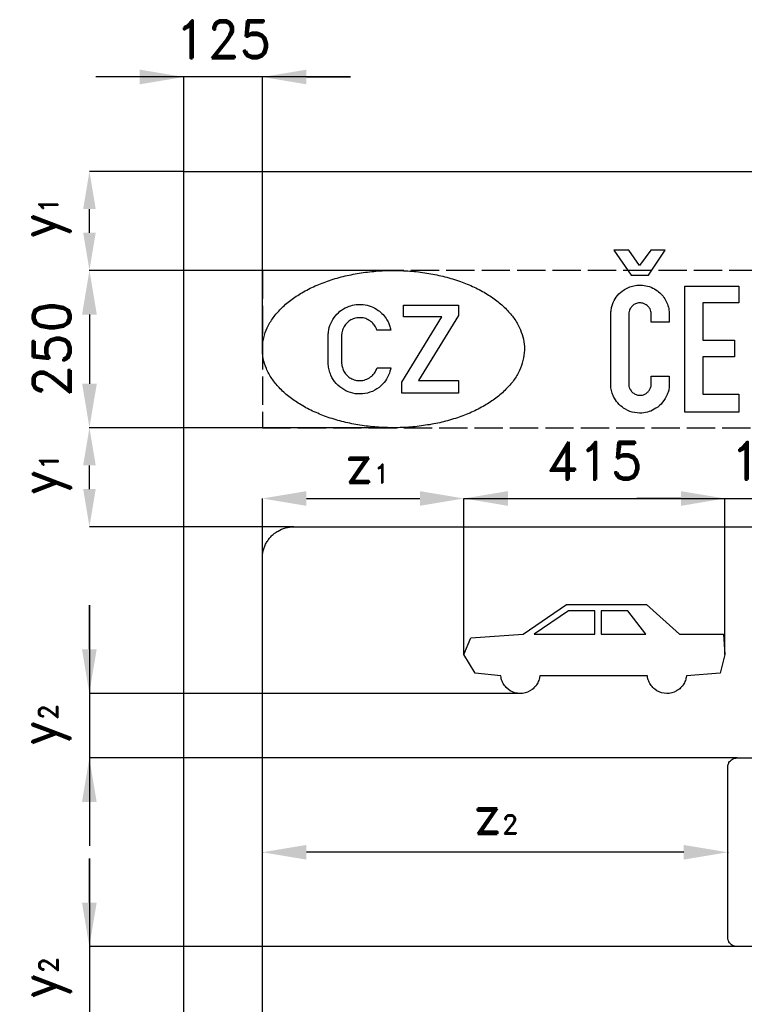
# Model space of a CAD drawing. Header units: millimetres. Extents: x -411 to 11679, y -762 to 3466.
# Tile 5 of 19: x -261 to 891, y 1901 to 3466. Entities that reach past the tile are written whole.
import ezdxf

# ---------------------------------------------------------------- set-up
doc = ezdxf.new("R2010")
doc.units = ezdxf.units.MM
doc.header["$LTSCALE"] = 5
doc.linetypes.add('ACAD_ISO02W100', pattern=[15, 12, -3])
doc.layers.add('Kóty', color=2, linetype='Continuous')
doc.layers.add('Značka', color=7, linetype='Continuous')
doc.styles.get("Standard").update_dxf_attribs({"font": 'romand.shx', "height": 60})
doc.dimstyles.get("Standard").update_dxf_attribs({"dimtxt": 60, "dimasz": 70, "dimexe": 0.18, "dimexo": 0.0625, "dimgap": 30, "dimtad": 1, "dimdec": 0, "dimzin": 0, "dimdsep": 46, "dimtxsty": 'Standard', "dimcen": 0.09, "dimadec": 0, "dimazin": 0, "dimtfac": 1, "dimtdec": 0, "dimtofl": 0, "dimtmove": 0, "dimatfit": 3, "dimfxl": 1, "dimtolj": 1, "dimtzin": 0, "dimarcsym": 0})

# ---------------------------------------------------------------- blocks, each defined once
blk = doc.blocks.new('*D0')
at = {"layer": 'Defpoints', "color": 0, "transparency": 16777216}
for p in [(330.4, 3067.5), (-150, 2817.5), (330.6, 2817.5)]:
    blk.add_point(p, dxfattribs=at)
at = {"layer": 'Kóty', "color": 0, "lineweight": -2, "transparency": 16777216}
for p, q in [((330.4, 3067.5), (-150.2, 3067.5)), ((-150, 2997.5), (-150, 2887.5)), ((330.5, 2817.5), (-150.2, 2817.5))]:
    blk.add_line(p, q, dxfattribs=at)
at = {"layer": 'Kóty', "color": 0, "transparency": 16777216}
for points in [[(-161.7, 2997.5), (-138.3, 2997.5), (-150, 3067.5)], [(-161.7, 2887.5), (-138.3, 2887.5), (-150, 2817.5)]]:
    blk.add_solid(points, dxfattribs=at)
at = {"layer": 'Kóty', "color": 0, "transparency": 16777216, "insert": (-210, 2942.5), "char_height": 60, "attachment_point": 5, "rotation": 90}
blk.add_mtext('\\A1;250', dxfattribs=at)
blk = doc.blocks.new('*D11')
at = {"layer": 'Defpoints', "color": 0, "transparency": 16777216}
for p in [(860.5, 2705), (445.5, 2456.7), (860.5, 2456.7)]:
    blk.add_point(p, dxfattribs=at)
at = {"layer": 'Kóty', "color": 0, "lineweight": -2, "transparency": 16777216}
for p, q in [((445.5, 2456.8), (445.5, 2705.2)), ((515.5, 2705), (790.5, 2705)), ((860.5, 2456.8), (860.5, 2705.2))]:
    blk.add_line(p, q, dxfattribs=at)
at = {"layer": 'Kóty', "color": 0, "transparency": 16777216}
for points in [[(515.5, 2716.7), (515.5, 2693.3), (445.5, 2705)], [(790.5, 2716.7), (790.5, 2693.3), (860.5, 2705)]]:
    blk.add_solid(points, dxfattribs=at)
at = {"layer": 'Kóty', "color": 0, "transparency": 16777216, "insert": (653, 2765), "char_height": 60, "attachment_point": 5}
blk.add_mtext('\\A1;415', dxfattribs=at)
blk = doc.blocks.new('*D12')
at = {"layer": 'Defpoints', "color": 0, "transparency": 16777216}
for p in [(1030.5, 2705), (860.5, 2456.7), (1030.5, 2439.3)]:
    blk.add_point(p, dxfattribs=at)
at = {"layer": 'Kóty', "color": 0, "lineweight": -2, "transparency": 16777216}
for p, q in [((790.5, 2705), (720.5, 2705)), ((860.5, 2456.8), (860.5, 2705.2)), ((1030.5, 2439.4), (1030.5, 2705.2)), ((1100.5, 2705), (1170.5, 2705))]:
    blk.add_line(p, q, dxfattribs=at)
at = {"layer": 'Kóty', "color": 0, "transparency": 16777216}
for points in [[(790.5, 2716.7), (790.5, 2693.3), (860.5, 2705)], [(1100.5, 2716.7), (1100.5, 2693.3), (1030.5, 2705)]]:
    blk.add_solid(points, dxfattribs=at)
at = {"layer": 'Kóty', "color": 0, "transparency": 16777216, "insert": (945.5, 2765), "char_height": 60, "attachment_point": 5}
blk.add_mtext('\\A1;170', dxfattribs=at)

msp = doc.modelspace()

# ---------------------------------------------------------------- linework, layer by layer
at = {"layer": 'Kóty'}
for p, q in [((265.018, 3375.18), (-140, 3375.18)), ((0, 3225.062), (0, 3375.36)), ((125.018, 2944.202), (125.018, 3375.36)), ((195.018, 3375.18), (265.018, 3375.18)), ((-0.062, 3225), (-150.18, 3225)), ((-150, 3127.51), (-150, 3165)), ((125.18, 3067.51), (-150.18, 3067.51)), ((124.938, 2817.51), (-150.18, 2817.51)), ((-150, 2720), (-150, 2757.51)), ((125, 2610.062), (125, 2705.18)), ((195, 2705), (375.47, 2705)), ((445.47, 2456.802), (445.47, 2705.18)), ((445.47, 2705.18), (1700.47, 2705)), ((174.938, 2660), (-150.18, 2660)), ((-150.18, 2535.2), (-150.18, 2152.5)), ((-150.18, 2465.2), (-150.18, 2535.2)), ((538.724, 2395.2), (-150.36, 2395.2)), ((879.938, 2292.5), (-150.36, 2292.5)), ((-150.18, 2132.5), (-150.18, 1750)), ((-150.18, 2062.5), (-150.18, 2132.5)), ((125, 2142.562), (125, 2142.68)), ((125, 2142.617), (125, 2142.32)), ((795, 2142.5), (195, 2142.5)), ((865, 2142.562), (865, 2142.68)), ((865, 2142.617), (865, 2142.32)), ((879.938, 1992.5), (-150.36, 1992.5))]:
    msp.add_line(p, q, dxfattribs=at)
for points in [[(-70, 3386.847), (-70, 3363.513), (0, 3375.18)], [(195.018, 3386.847), (195.018, 3363.513), (125.018, 3375.18)], [(-160, 3165), (-140, 3165), (-150, 3225)], [(-160, 3127.51), (-140, 3127.51), (-150, 3067.51)], [(-160, 2757.51), (-140, 2757.51), (-150, 2817.51)], [(-160, 2720), (-140, 2720), (-150, 2660)], [(195, 2716.667), (195, 2693.333), (125, 2705)], [(375.47, 2716.667), (375.47, 2693.333), (445.47, 2705)], [(-161.847, 2465.2), (-138.513, 2465.2), (-150.18, 2395.2)], [(-161.847, 2222.5), (-138.513, 2222.5), (-150.18, 2292.5)], [(195, 2154.167), (195, 2130.833), (125, 2142.5)], [(795, 2154.167), (795, 2130.833), (865, 2142.5)], [(-161.847, 2062.5), (-138.513, 2062.5), (-150.18, 1992.5)]]:
    msp.add_solid(points, dxfattribs=at)
at = {"layer": 'Značka', "color": 5}
for points in [[(0, 0), (0, 3225), (2500, 3225), (2500, 0), (0, 0)], [(711.4, 3060.16), (738.92, 3060.16), (765.8, 3100), (742.6, 3099.68), (724.84, 3075.36), (707.72, 3099.84), (684.2, 3099.84), (711.4, 3060.16)], [(797.104, 2842.5), (797.104, 3042.5), (882.688, 3042.5), (882.688, 3016), (825.5, 3016), (825.5, 2956.94), (875.604, 2956.94), (875.604, 2930.15), (825.5, 2930.15), (825.5, 2871.02), (882.688, 2871.02), (882.688, 2842.5), (797.104, 2842.5)], [(346.692, 2872.5), (346.692, 2890.1), (410.45, 2993.56), (349.215, 2993.56), (349.215, 3012.5), (436.89, 3012.5), (436.89, 2996.04), (373.044, 2892.6), (436.89, 2892.6), (436.89, 2872.5), (346.692, 2872.5)], [(611.591, 2526.59), (557.406, 2489.13), (653.729, 2489.13), (653.729, 2526.59), (611.591, 2526.59)], [(663.851, 2526.59), (663.851, 2489.13), (734.958, 2489.13), (706.11, 2526.59), (663.851, 2526.59)]]:
    msp.add_lwpolyline(points, dxfattribs=at)
for points in [[(541.667, 2942.5, -0.00298322), (541.663, 2941.68, -0.00276042), (541.649, 2940.86, -0.0536938), (539.475, 2924.33, -0.0531656), (533.845, 2908.57, -0.0537278), (524.535, 2892.58, -0.0406452), (512.376, 2878.59, -0.0368469), (496.399, 2864.63, -0.030777), (478.706, 2852.96, -0.0292225), (457.45, 2842.02, -0.024836), (435.129, 2833.44, -0.0237178), (410.145, 2826.25, -0.0216599), (384.615, 2821.35, -0.0212297), (357.692, 2818.3, -0.0206073), (330.606, 2817.51, -0.0206297), (303.596, 2818.72, -0.0213764), (276.783, 2822.19, -0.0218928), (251.502, 2827.48, -0.0241655), (226.814, 2835.07, -0.0252948), (204.903, 2844, -0.0296696), (184.104, 2855.28, -0.031605), (166.913, 2867.2, -0.038857), (151.563, 2881.42, -0.0413974), (140.075, 2895.65, -0.0513502), (131.41, 2911.73, -0.0526363), (126.424, 2927.59, -0.0578015), (125.018, 2944.14, -0.0577254), (127.154, 2960.69, -0.0515112), (132.822, 2976.43, -0.0500112), (142.199, 2992.38, -0.0402151), (154.29, 3006.41, -0.0376822), (170.249, 3020.38, -0.0307821), (187.96, 3032.04, -0.0289553), (209.223, 3042.97, -0.0248252), (231.537, 3051.56, -0.0237788), (256.52, 3058.76, -0.0216778), (282.051, 3063.65, -0.0212084), (308.976, 3066.7, -0.0206078), (336.06, 3067.49, -0.0206208), (363.07, 3066.28, -0.021366), (389.883, 3062.81, -0.0218836), (415.165, 3057.52, -0.0241642), (439.853, 3049.93, -0.0252959), (461.761, 3041, -0.029666), (482.563, 3029.72, -0.0315852), (499.759, 3017.8, -0.0389349), (515.103, 3003.58, -0.0414159), (526.576, 2989.36, -0.0508043), (535.256, 2973.27, -0.0500807), (540.12, 2958.18, -0.057336), (541.667, 2942.5)], [(772, 2899.56), (772, 2885.71), (772.015, 2885.04), (772.021, 2884.37, -0.0584079), (771.149, 2877.29, -0.0435409), (768.833, 2870.44, -0.0745996), (761.449, 2857.95, -0.0816219), (750.667, 2848.35, -0.0699667), (740.112, 2843.05, -0.0691837), (728.479, 2840.83, -0.0862497), (713.256, 2842.33, -0.0866702), (699.417, 2848.83, -0.0701264), (690.269, 2856.82, -0.0679048), (683.646, 2866.96, -0.0473725), (680.635, 2874.64, -0.0508897), (679.188, 2882.71), (679.108, 2883.69), (679.042, 2884.67), (679.042, 2998.77), (679.093, 2999.41), (679.146, 3000.04, -0.0256388), (680.062, 3006.84, -0.0376733), (681.833, 3013.48, -0.0782401), (687.804, 3025.16, -0.0774424), (697.063, 3034.52, -0.0554407), (704.92, 3039.49, -0.051639), (713.625, 3042.67, -0.0504402), (722.742, 3044.19, -0.0529464), (731.979, 3043.81, -0.0659888), (743.168, 3040.84, -0.0641257), (753.25, 3035.08, -0.0559258), (760.623, 3028.48, -0.0585769), (766.292, 3020.4, -0.0549874), (770.052, 3011.59, -0.0502933), (771.896, 3002.23), (772.006, 3001.18), (772.104, 3000.12), (772.104, 2985.42), (743.542, 2985.42), (743.542, 2998.85), (743.481, 2999.68), (743.396, 3000.5, 0.0654877), (742.348, 3004.43, 0.0581197), (740.354, 3008.02, 0.0757078), (736.687, 3012.04, 0.0820211), (731.958, 3014.73, 0.103144), (725.064, 3015.99, 0.106108), (718.25, 3014.4, 0.080059), (713.935, 3011.7, 0.0741381), (710.646, 3007.83, 0.0565441), (708.799, 3004.19, 0.0532003), (707.792, 3000.25), (707.68, 2999.49), (707.583, 2998.73), (707.583, 2887.35), (707.619, 2886.68), (707.667, 2886, 0.0598821), (708.583, 2881.59, 0.0640378), (710.563, 2877.5, 0.0837829), (714.324, 2873.12, 0.0878134), (719.333, 2870.25, 0.0897284), (725.093, 2869.06, 0.089089), (730.896, 2869.94, 0.078249), (735.528, 2872.18, 0.0735402), (739.292, 2875.71, 0.0689045), (741.958, 2879.96, 0.0699259), (743.354, 2884.73), (743.466, 2885.46), (743.563, 2886.19), (743.563, 2899.56), (772, 2899.56)], [(329.09, 2912.52), (328.553, 2909.92), (327.938, 2907.34, -0.0742713), (322.525, 2894.9, -0.0733467), (313.66, 2884.43, -0.0874741), (299.977, 2875.34, -0.0870224), (284.027, 2871.44, -0.081788), (268.657, 2872.35, -0.0826407), (254.438, 2878.11, -0.0822454), (242.411, 2887.96, -0.0766082), (233.992, 2901.11, -0.0490493), (230.965, 2909.32, -0.0640528), (229.865, 2917.87, -0.0064552), (229.863, 2918.9, -0.00214321), (229.879, 2919.94), (229.879, 2966.94), (229.984, 2968.36), (230.113, 2969.77, -0.0762773), (233.718, 2983.39, -0.0769254), (241.283, 2995.42, -0.0732832), (251.024, 3004.58, -0.0698441), (262.91, 3010.6, -0.0592276), (273.947, 3013.32, -0.0606215), (285.296, 3013.35, -0.0680331), (297.864, 3010.35, -0.0664087), (309.212, 3004.13, -0.0539999), (317.011, 2997.36, -0.055392), (323.14, 2989.09, -0.0382598), (326.236, 2983.01, -0.0406762), (328.331, 2976.54), (328.787, 2974.52), (329.192, 2972.5), (307.273, 2972.5), (306.427, 2974.6), (305.494, 2976.67, 0.0607647), (301.8, 2982.3, 0.0627028), (296.817, 2986.89, 0.0787319), (289.321, 2990.91, 0.0780491), (280.95, 2992.43, 0.07328), (273.062, 2991.74, 0.0734015), (265.71, 2988.8, 0.0699701), (259.59, 2984.25, 0.0702984), (254.977, 2978.23, 0.038744), (253.105, 2974.46, 0.0353995), (251.813, 2970.46), (251.323, 2968.17, 0.028813), (251.069, 2965.85), (251.042, 2965.23), (251.025, 2964.61), (251.025, 2920.32), (251.098, 2919.4), (251.185, 2918.48, 0.0595716), (252.809, 2911.37, 0.0681074), (256.173, 2904.88, 0.0720459), (261.061, 2899.3, 0.0686472), (267.315, 2895.28, 0.0717198), (274.774, 2892.8, 0.0731422), (282.627, 2892.55, 0.0826347), (291.364, 2894.8, 0.081805), (298.931, 2899.73, 0.0587743), (303.244, 2904.4, 0.0592071), (306.325, 2909.89), (306.861, 2911.2), (307.36, 2912.52), (329.09, 2912.52)], [(125, 1335), (125, 2610), (125.001, 2610.2), (125.002, 2610.39, -0.0321833), (125.454, 2616.85, -0.0354404), (126.772, 2623.19, -0.0362574), (128.847, 2629.33, -0.0344292), (131.764, 2635.11, -0.0337112), (135.358, 2640.5, -0.0340965), (139.645, 2645.36, -0.034216), (144.497, 2649.65, -0.0342259), (149.887, 2653.24), (155.674, 2656.13), (161.806, 2658.23), (168.154, 2659.57), (174.607, 2660), (174.804, 2660), (175, 2660), (2325, 2660)], [(799.375, 2422.84), (798.949, 2420.26, -0.0190817), (798.394, 2417.71, -0.0377052), (797.061, 2413.86, -0.0345561), (795.182, 2410.23, -0.0337317), (792.878, 2406.86, -0.0344544), (790.143, 2403.84, -0.0345551), (787.051, 2401.18, -0.0345047), (783.621, 2398.97), (779.945, 2397.2), (776.062, 2395.96), (772.054, 2395.2), (767.979, 2395), (763.911, 2395.31), (759.924, 2396.17), (756.075, 2397.52), (752.446, 2399.38), (749.075, 2401.68, -0.0347445), (746.055, 2404.42, -0.0344054), (743.402, 2407.51, -0.032991), (741.185, 2410.94, -0.0345597), (739.393, 2414.62, -0.0397489), (738.169, 2418.5), (737.727, 2420.66), (737.385, 2422.84), (737.383, 2422.84), (566.533, 2422.84), (566.171, 2422.84), (565.745, 2420.26, -0.0190817), (565.19, 2417.71, -0.0376769), (563.856, 2413.86, -0.0345296), (561.977, 2410.23, -0.033707), (559.674, 2406.86, -0.0344651), (556.938, 2403.84, -0.0345652), (553.846, 2401.18), (550.417, 2398.97), (546.74, 2397.2), (542.857, 2395.96), (538.849, 2395.2), (534.775, 2395), (530.707, 2395.31), (526.72, 2396.17), (522.871, 2397.52), (519.242, 2399.38), (515.87, 2401.68), (512.85, 2404.42, -0.0344223), (510.198, 2407.51, -0.0330036), (507.98, 2410.94, -0.0345666), (506.189, 2414.62, -0.0397632), (504.964, 2418.5), (504.523, 2420.66), (504.18, 2422.84), (504.177, 2422.84), (463.183, 2427.39), (445.47, 2456.74), (456.604, 2483.57), (539.604, 2489.13), (608.433, 2536.71), (735.97, 2536.71), (788.604, 2489.13), (858.445, 2489.13), (860.47, 2456.74), (852.878, 2427.39), (799.738, 2422.84), (799.375, 2422.84)]]:
    msp.add_lwpolyline(points, format="xyb", dxfattribs=at)
at = {"layer": 'Značka', "color": 7, "linetype": 'ACAD_ISO02W100', "ltscale": 0.75}
msp.add_lwpolyline([(125, 2817.51), (2375, 2817.51), (2375, 3067.51), (125, 3067.51)], close=True, dxfattribs=at)
at = {"layer": 'Značka', "color": 3}
msp.add_lwpolyline([(880, 1992.5), (879.941, 1992.5), (879.882, 1992.5), (877.945, 1992.64), (876.042, 1993.03), (874.201, 1993.65), (872.466, 1994.53), (870.849, 1995.61), (869.393, 1996.89), (868.106, 1998.35), (867.029, 1999.97, -0.0340217), (866.16, 2001.7, -0.0333751), (865.532, 2003.54, -0.03415), (865.13, 2005.45, -0.0367806), (865, 2007.38), (865, 2007.44), (865, 2007.5), (865, 2277.5), (865, 2277.56), (865, 2277.62, -0.0322094), (865.136, 2279.55, -0.0354193), (865.532, 2281.46, -0.0362455), (866.154, 2283.3, -0.0344675), (867.029, 2285.03), (868.107, 2286.65), (869.393, 2288.11), (870.849, 2289.39), (872.466, 2290.47), (874.202, 2291.34), (876.042, 2291.97), (877.946, 2292.37), (879.882, 2292.5), (879.941, 2292.5), (880, 2292.5), (1150, 2292.5)], format="xyb", dxfattribs=at)
msp.add_lwpolyline([(1150, 1992.5), (880, 1992.5)], dxfattribs=at)

# ---------------------------------------------------------------- texts
at = {"layer": 'Kóty', "insert": (62.509, 3435.18), "char_height": 60, "attachment_point": 5}
msp.add_mtext('\\A1;125', dxfattribs=at)
at = {"layer": 'Kóty', "char_height": 60, "attachment_point": 1, "rotation": 90}
for s, insert in [('y{\\H0.5x;1}', (-260.319, 3117.885)), ('y{\\H0.5x;1}', (-259.665, 2709.905)), ('y{\\H0.5x;2}', (-260.408, 2311.374)), ('y{\\H0.5x;2}', (-259.81, 1909.016))]:
    msp.add_mtext_dynamic_manual_height_columns(s, width=70.63977, gutter_width=300, heights=[0], dxfattribs=dict(at, insert=insert))
at = {"layer": 'Kóty', "char_height": 60, "attachment_point": 1}
for s, insert in [('z{\\H0.5x;1}', (255.693, 2789.645)), ('z{\\H0.5x;2}', (459.952, 2231.985))]:
    msp.add_mtext_dynamic_manual_height_columns(s, width=70.63977, gutter_width=300, heights=[0], dxfattribs=dict(at, insert=insert))

# ---------------------------------------------------------------- dimensions: what is measured, and where the dimension line sits
at = {"layer": 'Kóty'}
dim = msp.add_linear_dim(base=(-150, 2817.51), p1=(330.439, 3067.51), p2=(330.606, 2817.51), angle=90, dimstyle='Standard', dxfattribs=at)
dim.commit()
dim.dimension.update_dxf_attribs({"geometry": '*D0', "text_midpoint": (-210, 2942.51)})
dim = msp.add_linear_dim(base=(860.47, 2705), p1=(445.47, 2456.74), p2=(860.47, 2456.74), dimstyle='Standard', dxfattribs=at)
dim.commit()
dim.dimension.update_dxf_attribs({"geometry": '*D11', "text_midpoint": (652.97, 2765)})
dim = msp.add_linear_dim(base=(1030.47, 2705), p1=(860.47, 2456.74), p2=(1030.47, 2439.325), dimstyle='Standard', dxfattribs=at)
dim.commit()
dim.dimension.update_dxf_attribs({"geometry": '*D12', "text_midpoint": (945.47, 2705), "dimtype": 160})

doc.saveas('drawing.dxf')
